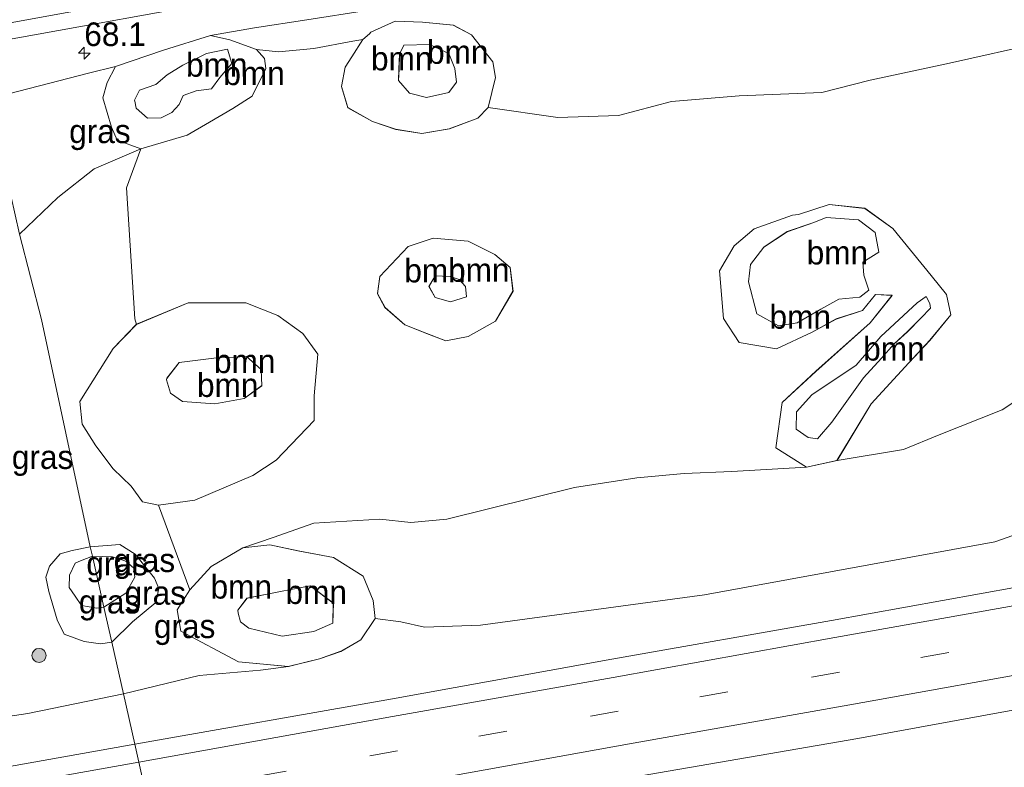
# Model space of a CAD drawing. Header units: millimetres. Extents: x 180000 to 190000, y 466229 to 468626.
# Tile 13 of 202: x 180328 to 180432, y 467648 to 467727. Entities that reach past the tile are written whole.
import ezdxf
from ezdxf.enums import TextEntityAlignment as Align

# ---------------------------------------------------------------- set-up
doc = ezdxf.new("R2010")
doc.units = ezdxf.units.MM
doc.linetypes.add('39strp', pattern=[12, 3, -9])
for name, color, linetype, lineweight in [('as-bs-kilometr', 13, 'Continuous', 18), ('bp-b5-boom', 93, 'Continuous', 18), ('bp-b5-grasland', 93, 'Continuous', 18), ('bp-bs-boom', 93, 'Continuous', 18), ('gw-bs-kruinlijn', 93, 'Continuous', 18), ('gw-bs-teenlijn', 93, 'Continuous', 18), ('mk-bs-39streep 0.15', 8, '39strp', 18), ('mk-bs-streep 0.15', 8, 'Continuous', 18), ('og-bs-hulpgeometrie', 53, 'Continuous', 18), ('vh-b5-verh_soort', 8, 'Continuous', 18)]:
    doc.layers.add(name, color=color, linetype=linetype, lineweight=lineweight)
doc.styles.add('rtw_iso', font='iso-rtw.shx')

# ---------------------------------------------------------------- blocks, each defined once
blk = doc.blocks.new('dtbattr-r')
at = {"style": 'rtw_iso'}
blk.add_attdef('TAG', text='', height=2.5, dxfattribs=at).set_placement((0, 0), align=Align.MIDDLE_CENTER)
blk = doc.blocks.new('d33az_ACAD_1_FMEBLOCK7')
at = {"layer": 'bp-b5-boom'}
for points in [[(4.79, 5.55, 29.29), (7.62, 4.52, 28.81), (8.46, 3.56, 28.65), (8.63, 2.51, 28.58), (7.17, -0.41, 28.29), (5.14, -1.74, 28.43), (2.67, -3.19, 28.42), (0.3, -4.54, 28.46), (-4.61, -6, 28.48), (-7.11, -5.07, 28.53), (-7.73, -3.72, 28.57), (-8.63, -0.61, 28.85), (-8.19, 1.03, 29.08), (-7.3, 2.73, 29.17), (-2.22, 4.44, 29.28), (2.76, 6, 29.44)], [(-5.1, -1.7, 30.5), (-3.92, -2.76, 30.5), (-2.47, -2.72, 30.53), (-1.32, -2.15, 30.55), (-0.55, -1.31, 30.51), (-0.12, -0.35, 30.54), (1.25, 0.14, 30.6), (2.88, 0.37, 30.57), (3.76, 1.54, 30.56), (5.02, 3.05, 30.54), (4.56, 4.55, 30.56), (2.32, 4.09, 30.59), (-0.16, 2.87, 30.57), (-1.84, 1.83, 30.51), (-3.02, 0.82, 30.55), (-4.74, 0.2, 30.59), (-5.3, -0.83, 30.5), (-5.26, -0.96, 30.5)]]:
    blk.add_polyline3d(points, close=True, dxfattribs=at)
blk = doc.blocks.new('d33az_ACAD_1_FMEBLOCK9')
at = {"layer": 'bp-b5-boom'}
for points in [[(5.6, 4.5, 28.94), (7.86, 1.65, 29.01), (8.14, -0.01, 28.87), (7.38, -3.17, 28.7), (6.27, -4.31, 28.62), (3.27, -5.44, 28.51), (0.35, -5.94, 28.51), (-2.41, -5.5, 28.53), (-4.87, -4.68, 28.5), (-7.49, -3.2, 28.53), (-8.14, -0.95, 28.59), (-7.76, 1.07, 28.6), (-7.06, 2.17, 28.61), (-5.89, 4.03, 28.61), (-5.18, 4.6, 28.61), (-5.04, 4.78, 28.62), (-2.48, 5.94, 29.33), (0.41, 5.86, 29.15), (3.69, 5.52, 28.97)], [(-0.94, -1.65, 30.6), (0.86, -2.11, 30.58), (3.22, -1.58, 30.57), (4.02, -0.49, 30.55), (3.85, 0.93, 30.54), (3.21, 2.54, 30.53), (1.17, 3.49, 30.48), (-1.54, 3.42, 30.45), (-1.98, 2.54, 30.55), (-2.01, 2.47, 30.55), (-2.06, 0.87, 30.56), (-2.11, -0.33, 30.58)]]:
    blk.add_polyline3d(points, close=True, dxfattribs=at)
blk = doc.blocks.new('d33az_ACAD_1_FMEBLOCK40')
at = {"layer": 'bp-b5-boom'}
for points in [[(12.6, 5.26, 28.22), (12.2, 0.87, 28.22), (12.22, -1.75, 28.36), (8.19, -5.93, 28.32), (5.72, -7.55, 28.33), (-0.41, -10.18, 28.41), (-4.27, -10.71, 28.53), (-5.96, -10.35, 28.6), (-7.16, -8.7, 28.6), (-9.08, -6.85, 28.62), (-10.91, -4.42, 28.62), (-12.35, -2.13, 28.48), (-12.6, 0.25, 28.41), (-9.07, 5.86, 28.28), (-6.59, 8.44, 28.2), (-1.12, 10.71, 28.12), (4.99, 10.69, 28.12), (8.37, 9.37, 28.15), (11, 7.45, 28.2)], [(-1.71, 0.28, 31.24), (1.71, 0.03, 31.32), (4.8, 0.6, 31.33), (6.67, 1.95, 31.21), (6.59, 3.66, 31.03), (5.06, 5.04, 31.15), (1.59, 4.85, 31.27), (-2.07, 4.39, 31.32), (-3.38, 2.72, 31.2), (-3.43, 2.57, 31.2), (-2.98, 1.14, 31.2)]]:
    blk.add_polyline3d(points, close=True, dxfattribs=at)
blk = doc.blocks.new('d33az_ACAD_1_FMEBLOCK72')
at = {"layer": 'bp-b5-boom'}
for points in [[(9.2, 3.13, 29.27), (10.27, 0.55, 29.66), (10.47, -1.35, 29.84), (8.98, -3.63, 29.72), (6.84, -4.84, 29.69), (4.59, -5.62, 29.61), (1.28, -6.44, 29.53), (-3.97, -5.96, 29.34), (-10.1, -2.7, 29.14), (-10.47, -0.45, 28.96), (-9.14, 1.67, 28.86), (-6.87, 4.14, 28.76), (-3.54, 6.13, 28.76), (-0.67, 6.44, 28.53), (2.31, 5.79, 28.56), (6.06, 5.11, 28.73)], [(-2.91, -2.39, 31.1), (0.63, -3.24, 31.12), (3.98, -2.75, 31.07), (5.99, -1.86, 31.03), (6.05, 0.25, 30.98), (3.6, 2.1, 31.06), (0.62, 1.55, 31.22), (-3.09, 0.81, 31.31), (-4.06, -0.47, 31.1), (-4.01, -0.79, 31.1), (-3.78, -1.72, 31.09)]]:
    blk.add_polyline3d(points, close=True, dxfattribs=at)
blk = doc.blocks.new('d33az_ACAD_1_FMEBLOCK94')
at = {"layer": 'bp-b5-boom'}
for points in [[(6.88, 2.33, 28.4), (7.18, -0.18, 28.45), (5.32, -3.37, 28.52), (2.42, -4.97, 28.55), (0.07, -5.42, 28.58), (-1.96, -4.66, 28.58), (-4.29, -3.75, 28.58), (-6.37, -1.91, 28.58), (-7.18, -0.44, 28.58), (-6.91, 1.39, 28.37), (-3.92, 4.55, 28.27), (-1.27, 5.42, 28.24), (2.42, 5.12, 28.32), (5.26, 3.7, 28.36)], [(-1.08, -0.86, 30.19), (0.56, -1.32, 30.19), (2.25, -0.78, 30.19), (2.15, 0.31, 30.2), (1.48, 1.06, 30.23), (0.53, 1.37, 30.24), (-1.11, 1.44, 30.19), (-1.1, 1.37, 30.19), (-1.72, 0.33, 30.19)]]:
    blk.add_polyline3d(points, close=True, dxfattribs=at)
blk = doc.blocks.new('d33az_ACAD_1_FMEBLOCK133')
at = {"layer": 'bp-b5-boom'}
for points in [[(3.12, 13.48, 28.35), (6.1, 11.34, 28.35), (10.16, 6.38, 28.38), (11.79, 4.37, 28.38), (12.24, 2.21, 28.36), (10.01, -0.49, 28.33), (7.8, -2.88, 28.3), (3.79, -7.19, 28.36), (0.18, -13.21, 28.53), (-3.03, -13.89, 28.52), (-6.29, -11.86, 28.45), (-5.63, -7.06, 28.42), (-2.06, -3.77, 28.4), (3.71, 1.37, 28.39), (6.02, 4.28, 28.3), (4.28, 4.36, 28.33), (2.88, 2.67, 28.39), (0.1, 1.77, 28.42), (-2.43, 0.39, 28.39), (-6.23, -1.37, 28.38), (-10.16, -0.71, 28.36), (-11.82, 1.84, 28.34), (-12.24, 6.89, 28.34), (-10.69, 9.52, 28.35), (-8.57, 11.33, 28.33), (-4.53, 12.76, 28.35), (-3.9, 12.83, 28.36), (-0.65, 13.89, 28.4)], [(-8.28, 2.34, 28.67), (-5.99, 1.06, 28.7), (-4.03, 1.36, 28.74), (-1.54, 2.81, 28.72), (0.37, 3.87, 28.69), (2.6, 4.07, 28.71), (3.56, 4.82, 28.71), (3.04, 6.4, 28.68), (2.92, 7.79, 28.64), (4.62, 8.86, 28.71), (4.23, 10.94, 28.67), (2.48, 12.26, 28.67), (-0.97, 12.53, 28.66), (-2.27, 11.98, 28.65), (-5.09, 11.01, 28.65), (-7.56, 9.39, 28.64), (-8.97, 7.53, 28.65), (-9.17, 5.7, 28.67)], [(-2.87, -10.76, 29.02), (-1.88, -10.9, 28.99), (-0.35, -9.15, 28.92), (3, -4.46, 28.76), (4.91, -2.36, 28.66), (6.2, -0.87, 28.6), (7.65, 0.43, 28.58), (9.07, 1.85, 28.56), (10.08, 2.91, 28.57), (10, 3.42, 28.57), (9.63, 4.15, 28.57), (8.66, 3.47, 28.63), (4.83, -0.07, 28.7), (2.23, -3.1, 28.74), (-2.48, -6.25, 28.87), (-4.09, -8.04, 28.92), (-4.15, -9.9, 28.98)]]:
    blk.add_polyline3d(points, close=True, dxfattribs=at)
blk = doc.blocks.new('d33az_ACAD_1_FMEBLOCK134')
at = {"layer": 'bp-b5-boom'}
blk.add_polyline3d([(-91.2, -32.45, 28.54), (-94.67, -34.74, 28.62), (-101.33, -37.39, 28.41), (-105.09, -38.96, 28.45), (-112.14, -40.12, 28.53), (-108.54, -34.11, 28.36), (-104.53, -29.8, 28.3), (-102.32, -27.41, 28.33), (-100.09, -24.71, 28.36), (-100.54, -22.55, 28.38), (-102.17, -20.54, 28.38), (-106.23, -15.57, 28.35), (-109.21, -13.43, 28.35), (-112.98, -13.03, 28.4), (-116.23, -14.08, 28.36), (-116.86, -14.16, 28.35), (-120.9, -15.59, 28.33), (-123.02, -17.39, 28.35), (-124.57, -20.03, 28.34), (-124.15, -25.08, 28.34), (-122.49, -27.63, 28.36), (-118.56, -28.29, 28.38), (-114.76, -26.52, 28.39), (-112.23, -25.14, 28.42), (-109.45, -24.25, 28.39), (-108.05, -22.56, 28.33), (-106.31, -22.63, 28.3), (-108.62, -25.55, 28.39), (-114.39, -30.68, 28.4), (-117.96, -33.98, 28.42), (-118.62, -38.78, 28.45), (-115.36, -40.81, 28.52), (-123.27, -41.3, 28.58), (-128.31, -41.48, 28.6), (-133.33, -41.96, 28.61), (-139.92, -42.96, 28.62), (-153.43, -46.32, 28.44), (-157.24, -46.68, 28.47), (-160.52, -46.34, 28.5), (-167.51, -46.75, 28.5), (-171.84, -48.25, 28.47), (-175.05, -49.35, 28.76), (-178.38, -51.34, 28.76), (-180.65, -53.81, 28.86), (-183.97, -44.86, 28.53), (-180.11, -44.33, 28.41), (-173.98, -41.69, 28.33), (-171.51, -40.07, 28.32), (-167.48, -35.9, 28.36), (-167.5, -33.27, 28.22), (-167.1, -28.88, 28.22), (-168.7, -26.69, 28.2), (-171.33, -24.77, 28.15), (-174.71, -23.45, 28.12), (-180.82, -23.43, 28.12), (-186.29, -25.71, 28.2), (-186.46, -25.11, 27.95), (-187.34, -11.26, 27.86), (-185.83, -7.14, 28.48), (-180.92, -5.69, 28.46), (-178.55, -4.33, 28.42), (-176.08, -2.88, 28.43), (-174.05, -1.56, 28.29), (-172.59, 1.36, 28.58), (-172.76, 2.42, 28.65), (-173.6, 3.37, 28.81), (-171.25, 3.12, 28.48), (-167.53, 3.49, 28.51), (-163.41, 4.26, 28.55), (-162.34, 4.45, 28.61), (-163.5, 2.59, 28.61), (-164.21, 1.49, 28.6), (-164.58, -0.53, 28.59), (-163.94, -2.78, 28.53), (-161.31, -4.26, 28.5), (-158.86, -5.07, 28.53), (-156.09, -5.52, 28.51), (-153.18, -5.02, 28.51), (-150.17, -3.89, 28.62), (-149.06, -2.75, 28.7), (-141.71, -3.81, 28.38), (-135.27, -3.62, 28.37), (-129.65, -2.13, 28.4), (-122.51, -1.53, 28.44), (-113.74, -1.18, 28.45), (-108.62, 0.14, 28.47), (-100.22, 1.93, 28.54), (-90.47, 4.13, 28.65)], dxfattribs=at)
blk.add_polyline3d([(-160.79, -22.47, 28.58), (-159.99, -23.93, 28.58), (-157.9, -25.77, 28.58), (-155.58, -26.68, 28.58), (-153.55, -27.45, 28.58), (-151.2, -26.99, 28.55), (-148.29, -25.39, 28.52), (-146.44, -22.2, 28.45), (-146.73, -19.69, 28.4), (-148.35, -18.33, 28.36), (-151.2, -16.9, 28.32), (-154.88, -16.6, 28.24), (-157.53, -17.47, 28.27), (-160.52, -20.63, 28.37)], close=True, dxfattribs=at)
blk = doc.blocks.new('boom')
blk.add_hatch(color=256).paths.add_polyline_path([(-0.75, 0, 1), (0.75, 0, 1)])
blk.add_circle((0, 0), 0.75)
blk = doc.blocks.new('hecto')
for p, q in [((0, 0.625), (-0.625, 0)), ((0, -0.625), (0, 0.625)), ((-0.625, 0), (0.625, 0)), ((0.625, 0), (0, -0.625))]:
    blk.add_line(p, q)
blk = doc.blocks.new('dtbattr')
at = {"style": 'rtw_iso'}
blk.add_attdef('TAG', (0.59, 0.87), '', height=2.5, dxfattribs=at)

msp = doc.modelspace()

# ---------------------------------------------------------------- linework, layer by layer
at = {"layer": 'bp-b5-boom'}
for points in [[(180436.3, 467725.01, 28.65), (180426.55, 467722.81, 28.54), (180418.15, 467721.02, 28.47), (180413.03, 467719.7, 28.45), (180404.26, 467719.36, 28.44), (180397.12, 467718.75, 28.4), (180391.5, 467717.26, 28.37), (180385.06, 467717.07, 28.38), (180377.71, 467718.13, 28.7), (180378.47, 467721.29, 28.87), (180378.18, 467722.95, 29.01), (180375.92, 467725.8, 28.94), (180374.01, 467726.82, 28.97), (180370.74, 467727.16, 29.15), (180367.84, 467727.24, 29.33), (180365.28, 467726.09, 28.62), (180365.15, 467725.9, 28.61), (180364.43, 467725.33, 28.61), (180363.36, 467725.14, 28.55), (180359.24, 467724.37, 28.51), (180355.52, 467724, 28.48), (180353.17, 467724.25, 28.81), (180350.34, 467725.29, 29.29), (180348.31, 467725.73, 29.44), (180352.98, 467726.55, 29.3), (180358.49, 467727.41, 29.22), (180364.84, 467728.37, 29.25)], [(180438.05, 467674.51, 29.69), (180431.35, 467672.15, 29.72), (180400.59, 467666.53, 29.56), (180376.88, 467663.34, 29.44), (180370.97, 467663.12, 29.37), (180368.44, 467663.69, 29.4), (180365.73, 467664.05, 29.84), (180365.53, 467665.96, 29.66), (180364.46, 467668.53, 29.27), (180361.32, 467670.51, 28.73), (180357.58, 467671.2, 28.56), (180354.6, 467671.84, 28.53), (180351.72, 467671.53, 28.76), (180354.94, 467672.63, 28.47), (180359.26, 467674.13, 28.5), (180366.25, 467674.55, 28.5), (180369.53, 467674.2, 28.47), (180373.34, 467674.56, 28.44), (180386.85, 467677.92, 28.62), (180393.44, 467678.92, 28.61), (180398.46, 467679.4, 28.6), (180403.5, 467679.58, 28.58), (180411.41, 467680.07, 28.52), (180414.63, 467680.76, 28.53), (180421.68, 467681.92, 28.45), (180425.44, 467683.49, 28.41), (180432.1, 467686.14, 28.62), (180435.57, 467688.43, 28.54)]]:
    msp.add_polyline3d(points, dxfattribs=at)
for points in [[(180343.08, 467717.02, 30.53), (180341.63, 467716.98, 30.5), (180340.45, 467718.04, 30.5), (180340.29, 467718.78, 30.5), (180340.25, 467718.91, 30.5), (180340.81, 467719.94, 30.59), (180342.53, 467720.55, 30.55), (180343.71, 467721.57, 30.51), (180345.39, 467722.61, 30.57), (180347.87, 467723.82, 30.59), (180350.11, 467724.29, 30.56), (180350.57, 467722.79, 30.54), (180349.3, 467721.28, 30.56), (180348.43, 467720.11, 30.57), (180346.8, 467719.88, 30.6), (180345.43, 467719.39, 30.54), (180345, 467718.43, 30.51), (180344.23, 467717.59, 30.55)], [(180373.55, 467719.72, 30.57), (180371.19, 467719.19, 30.58), (180369.39, 467719.65, 30.6), (180368.22, 467720.97, 30.58), (180368.26, 467722.17, 30.56), (180368.31, 467723.77, 30.55), (180368.35, 467723.84, 30.55), (180368.79, 467724.72, 30.45), (180371.5, 467724.79, 30.48), (180373.53, 467723.84, 30.53), (180374.17, 467722.23, 30.54), (180374.35, 467720.81, 30.55)], [(180410.41, 467695.33, 28.74), (180408.45, 467695.02, 28.7), (180406.16, 467696.3, 28.67), (180405.27, 467699.67, 28.67), (180405.47, 467701.5, 28.65), (180406.88, 467703.35, 28.64), (180409.35, 467704.98, 28.65), (180412.17, 467705.95, 28.65), (180413.47, 467706.49, 28.66), (180416.92, 467706.22, 28.67), (180418.67, 467704.9, 28.67), (180419.06, 467702.82, 28.71), (180417.36, 467701.75, 28.64), (180417.48, 467700.36, 28.68), (180418, 467698.79, 28.71), (180417.04, 467698.04, 28.71), (180414.81, 467697.83, 28.69), (180412.9, 467696.77, 28.72)], [(180375.41, 467698.08, 30.19), (180373.72, 467697.54, 30.19), (180372.08, 467698, 30.19), (180371.43, 467699.19, 30.19), (180372.06, 467700.23, 30.19), (180372.05, 467700.3, 30.19), (180373.69, 467700.23, 30.24), (180374.64, 467699.92, 30.23), (180375.31, 467699.17, 30.2)], [(180414.09, 467684.82, 28.92), (180412.56, 467683.06, 28.99), (180411.57, 467683.21, 29.02), (180410.29, 467684.07, 28.98), (180410.35, 467685.92, 28.92), (180411.96, 467687.71, 28.87), (180416.67, 467690.86, 28.74), (180419.27, 467693.89, 28.7), (180423.1, 467697.43, 28.63), (180424.07, 467698.12, 28.57), (180424.44, 467697.39, 28.57), (180424.52, 467696.87, 28.57), (180423.51, 467695.82, 28.56), (180422.09, 467694.4, 28.58), (180420.64, 467693.09, 28.6), (180419.35, 467691.6, 28.66), (180417.44, 467689.51, 28.76)], [(180351.87, 467687.34, 31.33), (180348.78, 467686.77, 31.32), (180345.36, 467687.02, 31.24), (180344.09, 467687.88, 31.2), (180343.64, 467689.31, 31.2), (180343.69, 467689.45, 31.2), (180345, 467691.13, 31.32), (180348.66, 467691.58, 31.27), (180352.13, 467691.77, 31.15), (180353.66, 467690.4, 31.03), (180353.74, 467688.68, 31.21)], [(180359.25, 467662.66, 31.07), (180355.89, 467662.16, 31.12), (180352.35, 467663.02, 31.1), (180351.49, 467663.69, 31.09), (180351.25, 467664.62, 31.1), (180351.2, 467664.93, 31.1), (180352.18, 467666.21, 31.31), (180355.89, 467666.95, 31.22), (180358.86, 467667.5, 31.06), (180361.32, 467665.65, 30.98), (180361.25, 467663.54, 31.03)]]:
    msp.add_polyline3d(points, close=True, dxfattribs=at)
at = {"layer": 'bp-b5-grasland'}
for points in [[(180364.84, 467728.37, 29.25), (180358.49, 467727.41, 29.22), (180352.98, 467726.55, 29.3), (180348.31, 467725.73, 29.44), (180343.33, 467724.18, 29.28), (180338.25, 467722.47, 29.17), (180335.38, 467721.74, 29.01), (180324.86, 467719.03, 29.12), (180324.59, 467720.23, 29.27), (180323.57, 467724.73, 29.56), (180354.14, 467730.24, 29.75)], [(180328.1, 467704.72, 28.2), (180330.43, 467695.7, 28.27), (180335.58, 467671.64, 28.88), (180333.66, 467671.25, 28.87), (180332.41, 467670.88, 28.88), (180331.27, 467669.57, 29.13), (180330.87, 467668.41, 29.25), (180331.18, 467666.89, 29.34), (180332.07, 467663.91, 29.38), (180332.83, 467662.4, 29.38), (180334.95, 467661.62, 29.36), (180336.68, 467661.37, 29.36), (180337.86, 467661.53, 29.36), (180339.09, 467656.08, 29.33), (180328.98, 467653.97, 29.3), (180320.73, 467652.77, 29.3)], [(180437.56, 467668.06, 30.16), (180414.04, 467663.84, 30.04), (180390.81, 467659.75, 29.93), (180367.59, 467655.54, 29.84), (180340.3, 467650.75, 29.69), (180339.09, 467656.08, 29.33), (180347.11, 467658.02, 29.09), (180353.61, 467658.56, 29.21), (180356.55, 467658.97, 29.53), (180359.85, 467659.78, 29.61), (180362.11, 467660.57, 29.69), (180364.24, 467661.77, 29.72), (180365.73, 467664.05, 29.84), (180368.44, 467663.69, 29.4), (180370.97, 467663.12, 29.37), (180376.88, 467663.34, 29.44), (180400.59, 467666.53, 29.56), (180431.35, 467672.15, 29.72), (180438.05, 467674.51, 29.69)], [(180210.73, 467630.94, 28.91), (180224.19, 467633.14, 29.07), (180251.6, 467638.28, 29.19), (180277.71, 467643.57, 29.25), (180300.84, 467648.16, 29.29), (180315.47, 467652.06, 29.31), (180320.73, 467652.77, 29.3), (180328.98, 467653.97, 29.3), (180339.09, 467656.08, 29.33), (180340.3, 467650.75, 29.69), (180296.51, 467642.94, 29.47), (180264.67, 467637.37, 29.33), (180237.03, 467632.51, 29.22), (180206.58, 467627.32, 29.04)], [(180432.98, 467646.96, 30.08), (180424.28, 467645.88, 30.07), (180414.43, 467644.83, 30.09), (180398.88, 467641.99, 30.05), (180385.62, 467639.49, 29.86), (180361.32, 467634.64, 29.85), (180352.71, 467633.1, 29.85), (180344.54, 467631.98, 29.71), (180343.12, 467638.29, 29.91), (180369.73, 467643.14, 30.08), (180393.68, 467647.36, 30.17), (180416.82, 467651.35, 30.26), (180440.21, 467655.6, 30.41)]]:
    msp.add_polyline3d(points, dxfattribs=at)
for points in [[(180332.15, 467708.6, 28.16), (180328.1, 467704.72, 28.2), (180324.86, 467719.03, 29.12), (180335.38, 467721.74, 29.01), (180338.25, 467722.47, 29.17), (180337.36, 467720.77, 29.08), (180336.92, 467719.13, 28.85), (180337.82, 467716.02, 28.57), (180338.44, 467714.67, 28.53), (180340.94, 467713.74, 28.48), (180336.01, 467711.62, 28.15)], [(180342.8, 467676.02, 28.53), (180346.12, 467667.07, 28.86), (180344.79, 467664.95, 28.96), (180345.16, 467662.71, 29.14), (180351.29, 467659.44, 29.34), (180356.55, 467658.97, 29.53), (180353.61, 467658.56, 29.21), (180347.11, 467658.02, 29.09), (180339.09, 467656.08, 29.33), (180337.86, 467661.53, 29.36), (180340.04, 467663.68, 29.27), (180342.53, 467665.75, 29.21), (180342.85, 467667.22, 28.75), (180342.38, 467668.3, 28.75), (180340.35, 467670.84, 28.71), (180338.7, 467671.88, 28.74), (180335.58, 467671.64, 28.88), (180330.43, 467695.7, 28.27), (180328.1, 467704.72, 28.2), (180332.15, 467708.6, 28.16), (180336.01, 467711.62, 28.15), (180340.94, 467713.74, 28.48), (180339.43, 467709.62, 27.86), (180340.31, 467695.77, 27.95), (180340.48, 467695.17, 28.2), (180338, 467692.6, 28.28), (180334.47, 467686.99, 28.41), (180334.72, 467684.61, 28.48), (180336.16, 467682.32, 28.62), (180337.99, 467679.88, 28.62), (180339.91, 467678.04, 28.6), (180341.11, 467676.38, 28.6)], [(180340.04, 467663.68, 29.27), (180337.86, 467661.53, 29.36), (180337.02, 467665.25, 29.52), (180339.33, 467666.71, 29.5), (180340.31, 467668.41, 29.45), (180340.21, 467669.36, 29.38), (180339.33, 467670.12, 29.35), (180337.93, 467670.55, 29.35), (180335.8, 467670.63, 29.49), (180335.58, 467671.64, 28.88), (180338.7, 467671.88, 28.74), (180340.35, 467670.84, 28.71), (180342.38, 467668.3, 28.75), (180342.85, 467667.22, 28.75), (180342.53, 467665.75, 29.21)], [(180334.64, 467665.42, 29.51), (180336.29, 467665.13, 29.52), (180337.02, 467665.25, 29.52), (180337.86, 467661.53, 29.36), (180336.68, 467661.37, 29.36), (180334.95, 467661.62, 29.36), (180332.83, 467662.4, 29.38), (180332.07, 467663.91, 29.38), (180331.18, 467666.89, 29.34), (180330.87, 467668.41, 29.25), (180331.27, 467669.57, 29.13), (180332.41, 467670.88, 28.88), (180333.66, 467671.25, 28.87), (180335.58, 467671.64, 28.88), (180335.8, 467670.63, 29.49), (180334.55, 467670.16, 29.5), (180333.99, 467669.91, 29.51), (180333.39, 467668.64, 29.51), (180333.33, 467667.32, 29.51), (180333.97, 467666.39, 29.51)], [(180337.02, 467665.25, 29.52), (180336.29, 467665.13, 29.52), (180334.64, 467665.42, 29.51), (180333.97, 467666.39, 29.51), (180333.33, 467667.32, 29.51), (180333.39, 467668.64, 29.51), (180333.99, 467669.91, 29.51), (180334.55, 467670.16, 29.5), (180335.8, 467670.63, 29.49)], [(180339.33, 467666.71, 29.5), (180337.02, 467665.25, 29.52), (180335.8, 467670.63, 29.49), (180337.93, 467670.55, 29.35), (180339.33, 467670.12, 29.35), (180340.21, 467669.36, 29.38), (180340.31, 467668.41, 29.45)]]:
    msp.add_polyline3d(points, close=True, dxfattribs=at)
at = {"layer": 'gw-bs-kruinlijn'}
for points in [[(180541.19, 467760, 30.25), (180525.99, 467757.34, 30.09), (180505.01, 467753.85, 29.91), (180480.73, 467749.4, 29.8), (180451.62, 467743.89, 29.65), (180426.43, 467739.25, 29.53), (180397.76, 467733.38, 29.26), (180380.32, 467730.56, 29.08), (180370.62, 467729.26, 29.22), (180364.84, 467728.37, 29.25), (180358.49, 467727.41, 29.22), (180352.98, 467726.55, 29.3), (180348.31, 467725.73, 29.44)], [(180350.11, 467724.29, 30.56), (180347.87, 467723.82, 30.59), (180345.39, 467722.61, 30.57), (180343.71, 467721.57, 30.51), (180342.53, 467720.55, 30.55), (180340.81, 467719.94, 30.59), (180340.25, 467718.91, 30.5), (180340.29, 467718.78, 30.5), (180340.45, 467718.04, 30.5), (180341.63, 467716.98, 30.5), (180343.08, 467717.02, 30.53), (180344.23, 467717.59, 30.55), (180345, 467718.43, 30.51), (180345.43, 467719.39, 30.54), (180346.8, 467719.88, 30.6), (180348.43, 467720.11, 30.57), (180349.3, 467721.28, 30.56), (180350.57, 467722.79, 30.54), (180350.11, 467724.29, 30.56)], [(180371.5, 467724.79, 30.48), (180368.79, 467724.72, 30.45), (180368.35, 467723.84, 30.55), (180368.31, 467723.77, 30.55), (180368.26, 467722.17, 30.56), (180368.22, 467720.97, 30.58), (180369.39, 467719.65, 30.6), (180371.19, 467719.19, 30.58), (180373.55, 467719.72, 30.57), (180374.35, 467720.81, 30.55), (180374.17, 467722.23, 30.54), (180373.53, 467723.84, 30.53), (180371.5, 467724.79, 30.48)], [(180338.25, 467722.47, 29.17), (180335.38, 467721.74, 29.01), (180324.86, 467719.03, 29.12)], [(180413.47, 467706.49, 28.66), (180412.17, 467705.95, 28.65), (180409.35, 467704.98, 28.65), (180406.88, 467703.35, 28.64), (180405.47, 467701.5, 28.65), (180405.27, 467699.67, 28.67), (180406.16, 467696.3, 28.67), (180408.45, 467695.02, 28.7), (180410.41, 467695.33, 28.74), (180412.9, 467696.77, 28.72), (180414.81, 467697.83, 28.69), (180417.04, 467698.04, 28.71), (180418, 467698.79, 28.71), (180417.48, 467700.36, 28.68), (180417.36, 467701.75, 28.64), (180419.06, 467702.82, 28.71), (180418.67, 467704.9, 28.67), (180416.92, 467706.22, 28.67), (180413.47, 467706.49, 28.66)], [(180372.05, 467700.3, 30.19), (180372.06, 467700.23, 30.19), (180371.43, 467699.19, 30.19), (180372.08, 467698, 30.19), (180373.72, 467697.54, 30.19), (180375.41, 467698.08, 30.19), (180375.31, 467699.17, 30.2), (180374.64, 467699.92, 30.23), (180373.69, 467700.23, 30.24), (180372.05, 467700.3, 30.19)], [(180412.56, 467683.06, 28.99), (180411.57, 467683.21, 29.02), (180410.29, 467684.07, 28.98), (180410.35, 467685.92, 28.92), (180411.96, 467687.71, 28.87), (180416.67, 467690.86, 28.74), (180419.27, 467693.89, 28.7), (180423.1, 467697.43, 28.63), (180424.07, 467698.12, 28.57), (180424.44, 467697.39, 28.57), (180424.52, 467696.87, 28.57), (180423.51, 467695.82, 28.56), (180422.09, 467694.4, 28.58), (180420.64, 467693.09, 28.6), (180419.35, 467691.6, 28.66), (180417.44, 467689.51, 28.76), (180414.09, 467684.82, 28.92), (180412.56, 467683.06, 28.99)], [(180352.13, 467691.77, 31.15), (180348.66, 467691.58, 31.27), (180345, 467691.13, 31.32), (180343.69, 467689.45, 31.2), (180343.64, 467689.31, 31.2), (180344.09, 467687.88, 31.2), (180345.36, 467687.02, 31.24), (180348.78, 467686.77, 31.32), (180351.87, 467687.34, 31.33), (180353.74, 467688.68, 31.21), (180353.66, 467690.4, 31.03), (180352.13, 467691.77, 31.15)], [(180438.05, 467674.51, 29.69), (180431.35, 467672.15, 29.72), (180400.59, 467666.53, 29.56), (180376.88, 467663.34, 29.44), (180370.97, 467663.12, 29.37), (180368.44, 467663.69, 29.4), (180365.73, 467664.05, 29.84)], [(180337.02, 467665.25, 29.52), (180336.29, 467665.13, 29.52), (180334.64, 467665.42, 29.51), (180333.97, 467666.39, 29.51), (180333.33, 467667.32, 29.51), (180333.39, 467668.64, 29.51), (180333.99, 467669.91, 29.51)], [(180335.8, 467670.63, 29.49), (180334.55, 467670.16, 29.5), (180333.99, 467669.91, 29.51)], [(180335.8, 467670.63, 29.49), (180337.93, 467670.55, 29.35), (180339.33, 467670.12, 29.35), (180340.21, 467669.36, 29.38), (180340.31, 467668.41, 29.45), (180339.33, 467666.71, 29.5), (180337.02, 467665.25, 29.52)], [(180358.86, 467667.5, 31.06), (180355.89, 467666.95, 31.22), (180352.18, 467666.21, 31.31), (180351.2, 467664.93, 31.1), (180351.25, 467664.62, 31.1), (180351.49, 467663.69, 31.09), (180352.35, 467663.02, 31.1), (180355.89, 467662.16, 31.12), (180359.25, 467662.66, 31.07), (180361.25, 467663.54, 31.03), (180361.32, 467665.65, 30.98), (180358.86, 467667.5, 31.06)]]:
    msp.add_polyline3d(points, dxfattribs=at)
at = {"layer": 'gw-bs-teenlijn'}
for points in [[(180377.71, 467718.13, 28.7), (180385.06, 467717.07, 28.38), (180391.5, 467717.26, 28.37), (180397.12, 467718.75, 28.4), (180404.26, 467719.36, 28.44), (180413.03, 467719.7, 28.45), (180418.15, 467721.02, 28.47), (180426.55, 467722.81, 28.54), (180436.3, 467725.01, 28.65), (180440.22, 467725.9, 28.72), (180447.11, 467728.23, 28.62)], [(180367.84, 467727.24, 29.33), (180365.28, 467726.09, 28.62), (180365.15, 467725.9, 28.61), (180364.43, 467725.33, 28.61), (180363.27, 467723.47, 28.61), (180362.56, 467722.37, 28.6), (180362.19, 467720.35, 28.59), (180362.83, 467718.11, 28.53), (180365.46, 467716.62, 28.5), (180367.91, 467715.81, 28.53), (180370.68, 467715.36, 28.51), (180373.59, 467715.86, 28.51), (180376.6, 467716.99, 28.62), (180377.71, 467718.13, 28.7), (180378.47, 467721.29, 28.87), (180378.18, 467722.95, 29.01), (180375.92, 467725.8, 28.94), (180374.01, 467726.82, 28.97), (180370.74, 467727.16, 29.15), (180367.84, 467727.24, 29.33)], [(180348.31, 467725.73, 29.44), (180343.33, 467724.18, 29.28), (180338.25, 467722.47, 29.17), (180337.36, 467720.77, 29.08), (180336.92, 467719.13, 28.85), (180337.82, 467716.02, 28.57), (180338.44, 467714.67, 28.53), (180340.94, 467713.74, 28.48), (180345.85, 467715.2, 28.46), (180348.22, 467716.55, 28.42), (180350.69, 467718, 28.43), (180352.72, 467719.32, 28.29), (180354.18, 467722.25, 28.58), (180354.01, 467723.3, 28.65), (180353.17, 467724.25, 28.81), (180350.34, 467725.29, 29.29), (180348.31, 467725.73, 29.44)], [(180364.43, 467725.33, 28.61), (180363.36, 467725.14, 28.55), (180359.24, 467724.37, 28.51), (180355.52, 467724, 28.48), (180353.17, 467724.25, 28.81)], [(180340.94, 467713.74, 28.48), (180336.01, 467711.62, 28.15), (180332.15, 467708.6, 28.16), (180328.1, 467704.72, 28.2)], [(180413.79, 467707.85, 28.4), (180410.54, 467706.8, 28.36), (180409.91, 467706.72, 28.35), (180405.87, 467705.29, 28.33), (180403.75, 467703.49, 28.35), (180402.2, 467700.85, 28.34), (180402.62, 467695.8, 28.34), (180404.28, 467693.25, 28.36), (180408.21, 467692.59, 28.38), (180412.01, 467694.36, 28.39), (180414.54, 467695.74, 28.42), (180417.32, 467696.63, 28.39), (180418.72, 467698.32, 28.33), (180420.46, 467698.25, 28.3), (180418.15, 467695.33, 28.39), (180412.38, 467690.2, 28.4), (180408.81, 467686.9, 28.42), (180408.15, 467682.1, 28.45), (180411.41, 467680.07, 28.52), (180414.63, 467680.76, 28.53), (180418.23, 467686.77, 28.36), (180422.24, 467691.08, 28.3), (180424.45, 467693.48, 28.33), (180426.68, 467696.17, 28.36), (180426.23, 467698.33, 28.38), (180424.6, 467700.34, 28.38), (180420.54, 467705.31, 28.35), (180417.56, 467707.45, 28.35), (180413.79, 467707.85, 28.4)], [(180371.89, 467704.28, 28.24), (180369.24, 467703.41, 28.27), (180366.25, 467700.25, 28.37), (180365.98, 467698.41, 28.58), (180366.78, 467696.95, 28.58), (180368.87, 467695.11, 28.58), (180371.19, 467694.2, 28.58), (180373.22, 467693.43, 28.58), (180375.57, 467693.89, 28.55), (180378.48, 467695.49, 28.52), (180380.33, 467698.68, 28.45), (180380.04, 467701.19, 28.4), (180378.42, 467702.55, 28.36), (180375.57, 467703.98, 28.32), (180371.89, 467704.28, 28.24)], [(180342.8, 467676.02, 28.53), (180341.11, 467676.38, 28.6), (180339.91, 467678.04, 28.6), (180337.99, 467679.88, 28.62), (180336.16, 467682.32, 28.62), (180334.72, 467684.61, 28.48), (180334.47, 467686.99, 28.41), (180338, 467692.6, 28.28), (180340.48, 467695.17, 28.2), (180345.95, 467697.45, 28.12), (180352.06, 467697.43, 28.12), (180355.44, 467696.11, 28.15), (180358.07, 467694.19, 28.2), (180359.67, 467692, 28.22), (180359.27, 467687.61, 28.22), (180359.29, 467684.98, 28.36), (180355.26, 467680.81, 28.32), (180352.79, 467679.19, 28.33), (180346.66, 467676.55, 28.41), (180342.8, 467676.02, 28.53)], [(180435.57, 467688.43, 28.54), (180432.1, 467686.14, 28.62), (180425.44, 467683.49, 28.41), (180421.68, 467681.92, 28.45), (180414.63, 467680.76, 28.53)], [(180411.41, 467680.07, 28.52), (180403.5, 467679.58, 28.58), (180398.46, 467679.4, 28.6), (180393.44, 467678.92, 28.61), (180386.85, 467677.92, 28.62), (180373.34, 467674.56, 28.44), (180369.53, 467674.2, 28.47), (180366.25, 467674.55, 28.5), (180359.26, 467674.13, 28.5), (180354.94, 467672.63, 28.47), (180351.72, 467671.53, 28.76)], [(180342.53, 467665.75, 29.21), (180342.85, 467667.22, 28.75), (180342.38, 467668.3, 28.75), (180340.35, 467670.84, 28.71), (180338.7, 467671.88, 28.74), (180335.58, 467671.64, 28.88)], [(180354.6, 467671.84, 28.53), (180351.72, 467671.53, 28.76), (180348.39, 467669.54, 28.76), (180346.12, 467667.07, 28.86), (180344.79, 467664.95, 28.96), (180345.16, 467662.71, 29.14), (180351.29, 467659.44, 29.34), (180356.55, 467658.97, 29.53), (180359.85, 467659.78, 29.61), (180362.11, 467660.57, 29.69), (180364.24, 467661.77, 29.72), (180365.73, 467664.05, 29.84), (180365.53, 467665.96, 29.66), (180364.46, 467668.53, 29.27), (180361.32, 467670.51, 28.73), (180357.58, 467671.2, 28.56), (180354.6, 467671.84, 28.53)], [(180335.58, 467671.64, 28.88), (180333.66, 467671.25, 28.87), (180332.41, 467670.88, 28.88), (180331.27, 467669.57, 29.13), (180330.87, 467668.41, 29.25), (180331.18, 467666.89, 29.34), (180332.07, 467663.91, 29.38), (180332.83, 467662.4, 29.38), (180334.95, 467661.62, 29.36), (180336.68, 467661.37, 29.36), (180337.86, 467661.53, 29.36)], [(180342.53, 467665.75, 29.21), (180340.04, 467663.68, 29.27), (180337.86, 467661.53, 29.36)]]:
    msp.add_polyline3d(points, dxfattribs=at)
at = {"layer": 'mk-bs-39streep 0.15'}
msp.add_polyline3d([(180718.86, 467713.56, 31.61), (180716.7, 467713.16, 31.64), (180693.36, 467708.87, 31.51), (180670, 467704.57, 31.39), (180646.66, 467700.27, 31.28), (180623.26, 467696.02, 31.18), (180599.95, 467691.82, 31.03), (180576.63, 467687.56, 30.93), (180553.29, 467683.27, 30.85), (180530.01, 467679.05, 30.73), (180508.28, 467675.1, 30.64), (180484.94, 467670.92, 30.55), (180461.58, 467666.76, 30.46), (180438.27, 467662.57, 30.33), (180414.89, 467658.36, 30.23), (180391.48, 467654.22, 30.12), (180368.11, 467650.03, 30.01), (180341.55, 467645.22, 29.85)], dxfattribs=at)
at = {"layer": 'mk-bs-streep 0.15'}
for points in [[(180702.66, 467796.57, 31.31), (180680.18, 467792.34, 31.2), (180656.62, 467787.95, 31.1), (180633.88, 467783.7, 30.94), (180610.44, 467779.3, 30.85), (180587.03, 467774.98, 30.76), (180563.77, 467770.62, 30.67), (180540.68, 467766.35, 30.61), (180517.35, 467762.01, 30.5), (180493.67, 467757.66, 30.4), (180470.63, 467753.39, 30.29), (180447.24, 467749.09, 30.18), (180423.9, 467744.8, 30.1), (180400.56, 467740.53, 30.01), (180377.06, 467736.21, 29.91), (180353.76, 467731.95, 29.81), (180323.2, 467726.37, 29.62)], [(180718.15, 467717.18, 31.53), (180716.13, 467716.8, 31.53), (180692.81, 467712.49, 31.42), (180669.69, 467708.28, 31.31), (180646.31, 467703.98, 31.17), (180622.78, 467699.68, 31.09), (180599.6, 467695.41, 30.95), (180576.12, 467691.12, 30.86), (180552.95, 467686.92, 30.78), (180529.38, 467682.64, 30.65), (180508.04, 467678.79, 30.61), (180484.6, 467674.6, 30.45), (180460.97, 467670.35, 30.33), (180437.66, 467666.16, 30.22), (180414.41, 467662.02, 30.15), (180390.95, 467657.8, 30.05), (180367.56, 467653.66, 29.94), (180340.73, 467648.84, 29.75)], [(180719.55, 467710.02, 31.68), (180717.84, 467709.74, 31.69), (180694.64, 467705.44, 31.58), (180671.25, 467701.16, 31.46), (180648.17, 467696.89, 31.3), (180624.41, 467692.58, 31.23), (180601.04, 467688.35, 31.11), (180577.52, 467684.03, 31.01), (180554.54, 467679.81, 30.9), (180531.45, 467675.67, 30.83), (180509.52, 467671.67, 30.73), (180486.32, 467667.51, 30.65), (180462.68, 467663.22, 30.52), (180439.17, 467659.08, 30.41), (180416, 467654.91, 30.27), (180393.06, 467650.84, 30.17), (180371.7, 467647.02, 30.06), (180342.34, 467641.74, 29.91)], [(180340.73, 467648.84, 29.75), (180320.89, 467645.32, 29.68), (180297.51, 467641.25, 29.53), (180274.04, 467637.07, 29.44), (180250.66, 467632.97, 29.35), (180227.24, 467628.91, 29.23), (180203.98, 467624.95, 29.09), (180178.63, 467620.58, 28.96), (180154.63, 467616.5, 28.88), (180131.2, 467612.49, 28.77), (180107.9, 467608.52, 28.67), (180084.7, 467604.59, 28.58), (180061.28, 467600.56, 28.45), (180037.99, 467596.62, 28.31), (180014.53, 467592.64, 28.23), (180000, 467590.17, 28.13)]]:
    msp.add_polyline3d(points, dxfattribs=at)
at = {"layer": 'og-bs-hulpgeometrie'}
msp.add_polyline3d([(180341.55, 467645.22, 29.85), (180340.73, 467648.84, 29.75), (180340.3, 467650.75, 29.69), (180339.09, 467656.08, 29.33), (180337.86, 467661.53, 29.36), (180337.02, 467665.25, 29.52), (180335.8, 467670.63, 29.49), (180335.58, 467671.64, 28.88), (180330.43, 467695.7, 28.27), (180328.1, 467704.72, 28.2)], dxfattribs=at)
at = {"layer": 'vh-b5-verh_soort'}
for points in [[(180354.14, 467730.24, 29.75), (180323.57, 467724.73, 29.56), (180323.2, 467726.37, 29.62), (180322.41, 467729.88, 29.56)], [(180440.21, 467655.6, 30.41), (180416.82, 467651.35, 30.26), (180393.68, 467647.36, 30.17), (180369.73, 467643.14, 30.08), (180343.12, 467638.29, 29.91), (180342.34, 467641.74, 29.91), (180341.55, 467645.22, 29.85), (180340.73, 467648.84, 29.75), (180340.3, 467650.75, 29.69), (180367.59, 467655.54, 29.84), (180390.81, 467659.75, 29.93), (180414.04, 467663.84, 30.04), (180437.56, 467668.06, 30.16)], [(180206.58, 467627.32, 29.04), (180237.03, 467632.51, 29.22), (180264.67, 467637.37, 29.33), (180296.51, 467642.94, 29.47), (180340.3, 467650.75, 29.69), (180340.73, 467648.84, 29.75), (180341.55, 467645.22, 29.85), (180342.34, 467641.74, 29.91), (180343.12, 467638.29, 29.91), (180323.45, 467634.81, 29.86), (180299.45, 467630.52, 29.69), (180276.79, 467626.54, 29.58), (180251.76, 467622.02, 29.47), (180241.69, 467620.35, 29.46), (180218.12, 467616.34, 29.35)]]:
    msp.add_polyline3d(points, dxfattribs=at)

# ---------------------------------------------------------------- block references
at = {"layer": 'as-bs-kilometr'}
ref = msp.add_blockref('dtbattr', (180334.95, 467723.87, 29.45), dxfattribs=at)
ref.add_attrib('TAG', '68.1', dxfattribs={"layer": '0', "height": 2.5, "style": 'rtw_iso'}).set_placement((180334.95, 467723.87, 29.45), align=Align.BOTTOM_LEFT)
msp.add_blockref('hecto', (180334.95, 467723.87, 29.45), dxfattribs=at)
at = {"layer": 'bp-b5-boom'}
for name, p in [('d33az_ACAD_1_FMEBLOCK134', (180526.77, 467720.88)), ('d33az_ACAD_1_FMEBLOCK9', (180370.33, 467721.3)), ('d33az_ACAD_1_FMEBLOCK7', (180345.55, 467719.74)), ('d33az_ACAD_1_FMEBLOCK133', (180414.44, 467693.96)), ('d33az_ACAD_1_FMEBLOCK94', (180373.16, 467698.86)), ('d33az_ACAD_1_FMEBLOCK40', (180347.07, 467686.74)), ('d33az_ACAD_1_FMEBLOCK72', (180355.26, 467665.4))]:
    msp.add_blockref(name, p, dxfattribs=at)
ref = msp.add_blockref('dtbattr-r', (180371.23, 467721.99, 30.55), dxfattribs=at)
ref.add_attrib('TAG', 'bmn', dxfattribs={"layer": '0', "height": 2.5, "style": 'rtw_iso'}).set_placement((180371.23, 467721.99, 30.55), align=Align.BOTTOM_LEFT)
ref = msp.add_blockref('dtbattr-r', (180345.72, 467720.63, 30.54), dxfattribs=at)
ref.add_attrib('TAG', 'bmn', dxfattribs={"layer": '0', "height": 2.5, "style": 'rtw_iso'}).set_placement((180345.72, 467720.63, 30.54), align=Align.BOTTOM_LEFT)
ref = msp.add_blockref('dtbattr-r', (180365.3, 467721.3, 28.73), dxfattribs=at)
ref.add_attrib('TAG', 'bmn', dxfattribs={"layer": '0', "height": 2.5, "style": 'rtw_iso'}).set_placement((180365.3, 467721.3, 28.73), align=Align.BOTTOM_LEFT)
ref = msp.add_blockref('dtbattr-r', (180349.67, 467719.74, 28.77), dxfattribs=at)
ref.add_attrib('TAG', 'bmn', dxfattribs={"layer": '0', "height": 2.5, "style": 'rtw_iso'}).set_placement((180349.67, 467719.74, 28.77), align=Align.BOTTOM_LEFT)
ref = msp.add_blockref('dtbattr-r', (180411.42, 467700.76, 28.68), dxfattribs=at)
ref.add_attrib('TAG', 'bmn', dxfattribs={"layer": '0', "height": 2.5, "style": 'rtw_iso'}).set_placement((180411.42, 467700.76, 28.68), align=Align.BOTTOM_LEFT)
ref = msp.add_blockref('dtbattr-r', (180368.83, 467698.86, 28.45), dxfattribs=at)
ref.add_attrib('TAG', 'bmn', dxfattribs={"layer": '0', "height": 2.5, "style": 'rtw_iso'}).set_placement((180368.83, 467698.86, 28.45), align=Align.BOTTOM_LEFT)
ref = msp.add_blockref('dtbattr-r', (180373.46, 467698.92, 30.2), dxfattribs=at)
ref.add_attrib('TAG', 'bmn', dxfattribs={"layer": '0', "height": 2.5, "style": 'rtw_iso'}).set_placement((180373.46, 467698.92, 30.2), align=Align.BOTTOM_LEFT)
ref = msp.add_blockref('dtbattr-r', (180407.49, 467693.96, 28.38), dxfattribs=at)
ref.add_attrib('TAG', 'bmn', dxfattribs={"layer": '0', "height": 2.5, "style": 'rtw_iso'}).set_placement((180407.49, 467693.96, 28.38), align=Align.BOTTOM_LEFT)
ref = msp.add_blockref('dtbattr-r', (180417.4, 467690.59, 28.74), dxfattribs=at)
ref.add_attrib('TAG', 'bmn', dxfattribs={"layer": '0', "height": 2.5, "style": 'rtw_iso'}).set_placement((180417.4, 467690.59, 28.74), align=Align.BOTTOM_LEFT)
ref = msp.add_blockref('dtbattr-r', (180348.68, 467689.27, 31.22), dxfattribs=at)
ref.add_attrib('TAG', 'bmn', dxfattribs={"layer": '0', "height": 2.5, "style": 'rtw_iso'}).set_placement((180348.68, 467689.27, 31.22), align=Align.BOTTOM_LEFT)
ref = msp.add_blockref('dtbattr-r', (180346.88, 467686.74, 28.36), dxfattribs=at)
ref.add_attrib('TAG', 'bmn', dxfattribs={"layer": '0', "height": 2.5, "style": 'rtw_iso'}).set_placement((180346.88, 467686.74, 28.36), align=Align.BOTTOM_LEFT)
ref = msp.add_blockref('dtbattr-r', (180348.32, 467665.4, 29.19), dxfattribs=at)
ref.add_attrib('TAG', 'bmn', dxfattribs={"layer": '0', "height": 2.5, "style": 'rtw_iso'}).set_placement((180348.32, 467665.4, 29.19), align=Align.BOTTOM_LEFT)
ref = msp.add_blockref('dtbattr-r', (180356.25, 467664.83, 31.11), dxfattribs=at)
ref.add_attrib('TAG', 'bmn', dxfattribs={"layer": '0', "height": 2.5, "style": 'rtw_iso'}).set_placement((180356.25, 467664.83, 31.11), align=Align.BOTTOM_LEFT)
at = {"layer": 'bp-b5-grasland'}
ref = msp.add_blockref('dtbattr-r', (180333.35, 467713.6, 28.67), dxfattribs=at)
ref.add_attrib('TAG', 'gras', dxfattribs={"layer": '0', "height": 2.5, "style": 'rtw_iso'}).set_placement((180333.35, 467713.6, 28.67), align=Align.BOTTOM_LEFT)
ref = msp.add_blockref('dtbattr-r', (180327.28, 467679.12, 28.93), dxfattribs=at)
ref.add_attrib('TAG', 'gras', dxfattribs={"layer": '0', "height": 2.5, "style": 'rtw_iso'}).set_placement((180327.28, 467679.12, 28.93), align=Align.BOTTOM_LEFT)
ref = msp.add_blockref('dtbattr-r', (180338.06, 467668.21, 29.44), dxfattribs=at)
ref.add_attrib('TAG', 'gras', dxfattribs={"layer": '0', "height": 2.5, "style": 'rtw_iso'}).set_placement((180338.06, 467668.21, 29.44), align=Align.BOTTOM_LEFT)
ref = msp.add_blockref('dtbattr-r', (180335.17, 467667.86, 29.51), dxfattribs=at)
ref.add_attrib('TAG', 'gras', dxfattribs={"layer": '0', "height": 2.5, "style": 'rtw_iso'}).set_placement((180335.17, 467667.86, 29.51), align=Align.BOTTOM_LEFT)
ref = msp.add_blockref('dtbattr-r', (180339.21, 467664.75, 29.18), dxfattribs=at)
ref.add_attrib('TAG', 'gras', dxfattribs={"layer": '0', "height": 2.5, "style": 'rtw_iso'}).set_placement((180339.21, 467664.75, 29.18), align=Align.BOTTOM_LEFT)
ref = msp.add_blockref('dtbattr-r', (180334.37, 467663.82, 29.34), dxfattribs=at)
ref.add_attrib('TAG', 'gras', dxfattribs={"layer": '0', "height": 2.5, "style": 'rtw_iso'}).set_placement((180334.37, 467663.82, 29.34), align=Align.BOTTOM_LEFT)
ref = msp.add_blockref('dtbattr-r', (180342.32, 467661.22, 28.71), dxfattribs=at)
ref.add_attrib('TAG', 'gras', dxfattribs={"layer": '0', "height": 2.5, "style": 'rtw_iso'}).set_placement((180342.32, 467661.22, 28.71), align=Align.BOTTOM_LEFT)
at = {"layer": 'bp-bs-boom'}
msp.add_blockref('boom', (180330.16, 467660.13, 29.65), dxfattribs=at)

doc.saveas('drawing.dxf')
